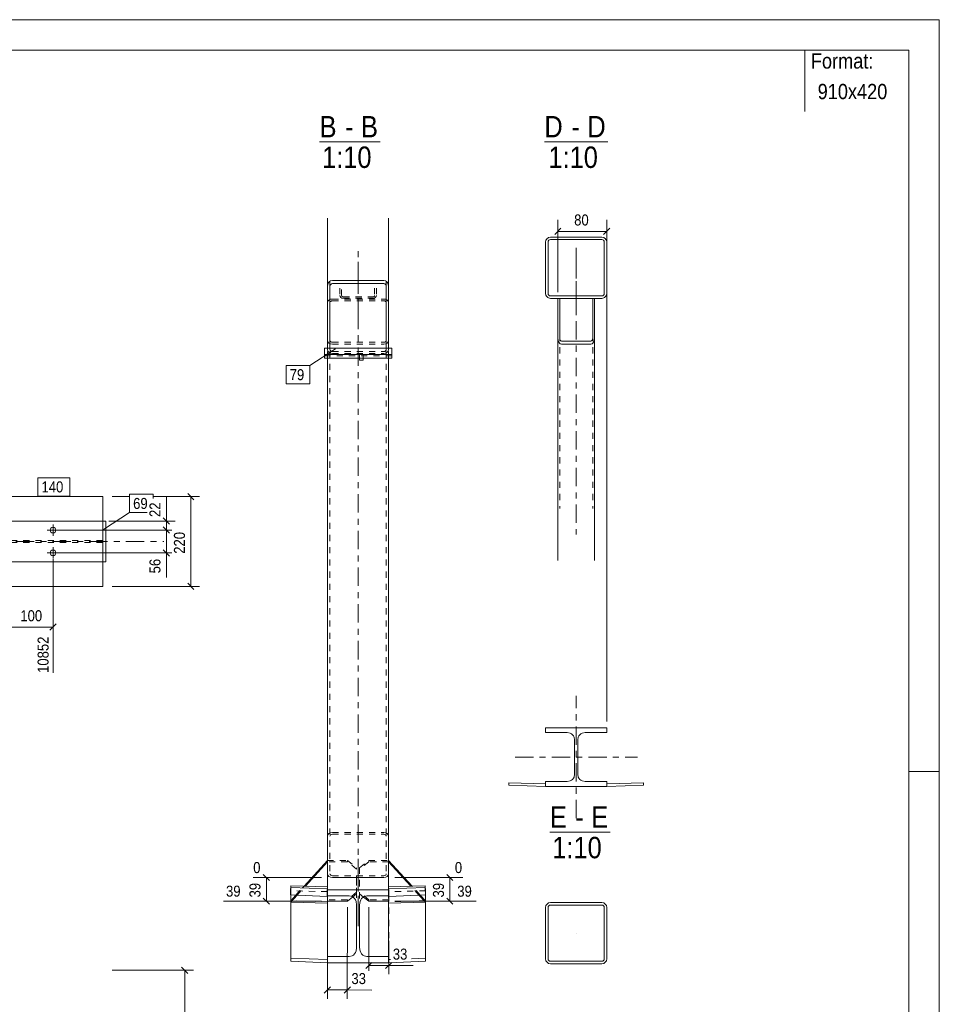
# Model space of a CAD drawing. Header units: millimetres. Extents: x 0 to 910, y 0 to 420.
# Tile 7 of 7: x 760 to 910, y 259 to 420. Entities that reach past the tile are written whole.
import ezdxf

# ---------------------------------------------------------------- set-up
doc = ezdxf.new("R2010")
doc.units = ezdxf.units.MM
for name, pattern in [('XKITLINE00', [0]), ('XKITLINE01', [4, 1, -1, 1, -1]), ('XKITLINE03', [6, 3, -1, 1, -1])]:
    doc.linetypes.add(name, pattern=pattern)
for name, color, linetype, lineweight in [('Arkusz rysunku', 3, 'Continuous', 0), ('Element', 2, 'Continuous', 0), ('Inny typ obiektu', 7, 'Continuous', 0), ('Wymiar', 4, 'Continuous', 0), ('Znak elementu', 2, 'Continuous', 0), ('Śruba', 3, 'Continuous', 0)]:
    doc.layers.add(name, color=color, linetype=linetype, lineweight=lineweight)
doc.styles.add('ARIAL', font='ARIAL.TTF')

msp = doc.modelspace()

# ---------------------------------------------------------------- linework, layer by layer
at = {"layer": 'Arkusz rysunku', "linetype": 'XKITLINE00', "lineweight": 0}
for p, q in [((910, 420), (0, 420)), ((910, 0), (910, 420)), ((905, 415), (5, 415)), ((905, 5), (905, 415)), ((910, 297), (905, 297))]:
    msp.add_line(p, q, dxfattribs=at)
at = {"layer": 'Element', "linetype": 'XKITLINE00', "lineweight": 0}
for p, q in [((809.97, 376.36), (809.97, 387.51)), ((819.97, 376.36), (819.97, 387.51)), ((845.69, 383.93), (845.63, 383.62)), ((845.69, 383.93), (845.63, 383.62)), ((845.63, 375.22), (845.63, 383.62)), ((845.63, 375.22), (845.63, 383.62)), ((846.03, 383.62), (846.06, 383.78)), ((846.03, 383.62), (846.06, 383.78)), ((846.03, 375.22), (846.03, 383.62)), ((846.03, 375.22), (846.03, 383.62)), ((846.06, 383.78), (846.15, 383.91)), ((846.06, 383.78), (846.15, 383.91)), ((846.43, 384.42), (846.12, 384.36)), ((846.43, 384.42), (846.12, 384.36)), ((846.15, 383.91), (846.28, 383.99)), ((846.15, 383.91), (846.28, 383.99)), ((846.28, 383.99), (846.43, 384.02)), ((846.28, 383.99), (846.43, 384.02)), ((846.43, 384.42), (854.83, 384.42)), ((846.43, 384.42), (854.83, 384.42)), ((846.43, 384.02), (854.83, 384.02)), ((846.43, 384.02), (854.83, 384.02)), ((855.14, 384.36), (854.83, 384.42)), ((855.14, 384.36), (854.83, 384.42)), ((854.83, 384.02), (854.98, 383.99)), ((854.83, 384.02), (854.98, 383.99)), ((854.98, 383.99), (855.11, 383.91)), ((854.98, 383.99), (855.11, 383.91)), ((855.11, 383.91), (855.2, 383.78)), ((855.11, 383.91), (855.2, 383.78)), ((855.2, 383.78), (855.23, 383.62)), ((855.2, 383.78), (855.23, 383.62)), ((855.23, 375.22), (855.23, 383.62)), ((855.23, 375.22), (855.23, 383.62)), ((855.63, 383.62), (855.57, 383.93)), ((855.63, 383.62), (855.57, 383.93)), ((855.63, 375.22), (855.63, 383.62)), ((855.63, 375.22), (855.63, 383.62)), ((810.77, 377.35), (810.46, 377.27)), ((810.77, 377.35), (810.46, 377.27)), ((810.77, 377.35), (819.17, 377.35)), ((810.77, 377.35), (819.17, 377.35)), ((819.48, 377.27), (819.17, 377.35)), ((819.48, 377.27), (819.17, 377.35)), ((810.03, 376.74), (809.97, 376.36)), ((810.03, 376.74), (809.97, 376.36)), ((809.97, 376.36), (809.97, 366.27)), ((809.97, 366.27), (809.97, 376.36)), ((810.37, 376.36), (810.4, 376.55)), ((810.37, 376.36), (810.4, 376.55)), ((810.37, 376.36), (810.37, 366.27)), ((810.37, 376.36), (810.37, 366.27)), ((810.4, 376.55), (810.49, 376.71)), ((810.4, 376.55), (810.49, 376.71)), ((810.49, 376.71), (810.62, 376.81)), ((810.49, 376.71), (810.62, 376.81)), ((810.62, 376.81), (810.77, 376.85)), ((810.62, 376.81), (810.77, 376.85)), ((810.77, 376.85), (819.17, 376.85)), ((810.77, 376.85), (819.17, 376.85)), ((819.17, 376.85), (819.32, 376.81)), ((819.17, 376.85), (819.32, 376.81)), ((819.32, 376.81), (819.45, 376.71)), ((819.32, 376.81), (819.45, 376.71)), ((819.45, 376.71), (819.54, 376.55)), ((819.45, 376.71), (819.54, 376.55)), ((819.54, 376.55), (819.57, 376.36)), ((819.54, 376.55), (819.57, 376.36)), ((819.57, 376.36), (819.57, 366.27)), ((819.57, 366.27), (819.57, 376.36)), ((819.97, 376.36), (819.91, 376.74)), ((819.97, 376.36), (819.91, 376.74)), ((819.97, 376.36), (819.97, 366.27)), ((819.97, 366.27), (819.97, 376.36)), ((845.63, 375.22), (845.69, 374.92)), ((845.63, 375.22), (845.69, 374.92)), ((846.06, 375.07), (846.03, 375.22)), ((846.06, 375.07), (846.03, 375.22)), ((846.15, 374.94), (846.06, 375.07)), ((846.15, 374.94), (846.06, 375.07)), ((846.12, 374.48), (846.43, 374.42)), ((846.12, 374.48), (846.43, 374.42)), ((846.28, 374.85), (846.15, 374.94)), ((846.28, 374.85), (846.15, 374.94)), ((846.43, 374.82), (846.28, 374.85)), ((846.43, 374.82), (846.28, 374.85)), ((846.43, 374.82), (854.83, 374.82)), ((846.43, 374.82), (854.83, 374.82)), ((846.43, 374.42), (854.83, 374.42)), ((846.43, 374.42), (854.83, 374.42)), ((847.63, 367.96), (847.63, 374.42)), ((847.63, 374.42), (847.93, 374.42)), ((847.93, 374.42), (847.63, 374.42)), ((847.63, 374.42), (847.63, 367.96)), ((847.93, 374.42), (847.93, 367.96)), ((847.93, 367.96), (847.93, 374.42)), ((853.63, 374.42), (853.33, 374.42)), ((853.33, 374.42), (853.33, 367.96)), ((853.63, 374.42), (853.33, 374.42)), ((853.33, 367.96), (853.33, 374.42)), ((853.63, 367.96), (853.63, 374.42)), ((853.63, 367.96), (853.63, 374.42)), ((854.98, 374.85), (854.83, 374.82)), ((854.98, 374.85), (854.83, 374.82)), ((854.83, 374.42), (855.14, 374.48)), ((854.83, 374.42), (855.14, 374.48)), ((855.11, 374.94), (854.98, 374.85)), ((855.11, 374.94), (854.98, 374.85)), ((855.2, 375.07), (855.11, 374.94)), ((855.2, 375.07), (855.11, 374.94)), ((855.23, 375.22), (855.2, 375.07)), ((855.23, 375.22), (855.2, 375.07)), ((855.57, 374.92), (855.63, 375.22)), ((855.57, 374.92), (855.63, 375.22)), ((847.63, 367.96), (847.68, 367.55)), ((847.63, 367.96), (847.68, 367.55)), ((847.63, 367.96), (847.63, 331.55)), ((847.95, 367.76), (847.93, 367.96)), ((847.95, 367.76), (847.93, 367.96)), ((848.02, 367.58), (847.95, 367.76)), ((848.02, 367.58), (847.95, 367.76)), ((848.12, 367.47), (848.02, 367.58)), ((848.12, 367.47), (848.02, 367.58)), ((848.23, 367.43), (848.12, 367.47)), ((848.23, 367.43), (848.12, 367.47)), ((848.23, 367.43), (853.03, 367.43)), ((848.23, 367.43), (853.03, 367.43)), ((853.15, 367.47), (853.03, 367.43)), ((853.15, 367.47), (853.03, 367.43)), ((853.24, 367.58), (853.15, 367.47)), ((853.24, 367.58), (853.15, 367.47)), ((853.31, 367.76), (853.24, 367.58)), ((853.31, 367.76), (853.24, 367.58)), ((853.33, 367.96), (853.31, 367.76)), ((853.33, 367.96), (853.31, 367.76)), ((853.58, 367.55), (853.63, 367.96)), ((853.58, 367.55), (853.63, 367.96)), ((853.63, 367.96), (853.63, 331.55)), ((809.48, 364.64), (809.48, 366.27)), ((809.48, 366.27), (820.48, 366.27)), ((809.48, 365.26), (809.48, 366.27)), ((820.48, 366.27), (809.48, 366.27)), ((809.97, 366.27), (810.37, 366.27)), ((810.37, 366.27), (809.97, 366.27)), ((819.97, 366.27), (819.57, 366.27)), ((819.57, 366.27), (819.97, 366.27)), ((820.48, 366.27), (820.48, 364.64)), ((820.48, 365.26), (820.48, 366.27)), ((848, 366.98), (848.23, 366.9)), ((848, 366.98), (848.23, 366.9)), ((848.23, 366.9), (853.03, 366.9)), ((848.23, 366.9), (853.03, 366.9)), ((853.03, 366.9), (853.26, 366.98)), ((853.03, 366.9), (853.26, 366.98)), ((809.48, 365.26), (820.48, 365.26)), ((809.48, 365.26), (820.48, 365.26)), ((809.48, 364.64), (815.18, 364.64)), ((809.97, 364.64), (809.97, 280.27)), ((815.18, 364.31), (815.18, 365.26)), ((815.18, 365.26), (815.78, 365.26)), ((815.78, 365.26), (815.18, 365.26)), ((815.18, 365.26), (815.18, 364.31)), ((815.78, 364.31), (815.18, 364.31)), ((815.18, 364.31), (815.78, 364.31)), ((815.78, 365.26), (815.78, 364.31)), ((815.78, 364.31), (815.78, 365.26)), ((820.48, 364.64), (815.78, 364.64)), ((819.97, 364.64), (819.97, 280.27)), ((773.22, 341.98), (51.09, 341.98)), ((773.22, 341.98), (51.09, 341.98)), ((773.22, 341.98), (773.22, 341.98)), ((773.22, 341.98), (773.22, 337.98)), ((773.22, 337.98), (747.73, 337.98)), ((773.22, 331.31), (773.22, 337.98)), ((773.75, 337.98), (773.22, 337.98)), ((773.75, 337.98), (773.75, 331.31)), ((773.22, 331.31), (747.73, 331.31)), ((773.22, 327.31), (773.22, 331.31)), ((773.75, 331.31), (773.22, 331.31)), ((773.22, 327.31), (96.02, 327.31)), ((773.22, 327.3), (96.02, 327.3)), ((773.22, 327.31), (773.22, 327.3)), ((845.63, 303.38), (845.63, 304.18)), ((845.63, 304.18), (855.63, 304.18)), ((845.63, 303.38), (845.63, 304.18)), ((845.63, 304.18), (855.63, 304.18)), ((849.18, 303.38), (845.63, 303.38)), ((849.18, 303.38), (845.63, 303.38)), ((849.18, 303.38), (849.64, 303.29)), ((849.18, 303.38), (849.64, 303.29)), ((851.62, 303.29), (852.08, 303.38)), ((851.62, 303.29), (852.08, 303.38)), ((855.63, 303.38), (852.08, 303.38)), ((855.63, 303.38), (852.08, 303.38)), ((855.63, 304.18), (855.63, 303.38)), ((855.63, 304.18), (855.63, 303.38)), ((850.29, 302.64), (850.38, 302.18)), ((850.29, 302.64), (850.38, 302.18)), ((850.38, 296.58), (850.38, 302.18)), ((850.38, 296.58), (850.38, 302.18)), ((850.88, 302.18), (850.97, 302.64)), ((850.88, 302.18), (850.97, 302.64)), ((850.88, 296.58), (850.88, 302.18)), ((850.88, 296.58), (850.88, 302.18)), ((850.38, 296.58), (850.29, 296.12)), ((850.38, 296.58), (850.29, 296.12)), ((850.97, 296.12), (850.88, 296.58)), ((850.97, 296.12), (850.88, 296.58)), ((839.62, 294.77), (839.63, 295.17)), ((839.62, 294.77), (839.63, 295.17)), ((845.62, 294.58), (839.62, 294.77)), ((845.62, 294.58), (839.62, 294.77)), ((839.63, 295.17), (845.63, 294.98)), ((839.63, 295.17), (845.63, 294.98)), ((845.63, 294.98), (845.62, 294.58)), ((845.63, 294.98), (845.62, 294.58)), ((845.63, 294.58), (845.63, 295.38)), ((845.63, 295.38), (849.18, 295.38)), ((845.63, 294.58), (845.63, 295.38)), ((845.63, 295.38), (849.18, 295.38)), ((849.64, 295.47), (849.18, 295.38)), ((849.64, 295.47), (849.18, 295.38)), ((852.08, 295.38), (851.62, 295.47)), ((852.08, 295.38), (851.62, 295.47)), ((852.08, 295.38), (855.63, 295.38)), ((852.08, 295.38), (855.63, 295.38)), ((855.63, 295.38), (855.63, 294.58)), ((855.63, 295.38), (855.63, 294.58)), ((855.63, 294.98), (861.63, 295.17)), ((855.63, 294.98), (861.63, 295.17)), ((855.64, 294.58), (855.63, 294.98)), ((855.64, 294.58), (855.63, 294.98)), ((861.64, 294.77), (855.64, 294.58)), ((861.64, 294.77), (855.64, 294.58)), ((861.63, 295.17), (861.64, 294.77)), ((861.63, 295.17), (861.64, 294.77)), ((855.63, 294.58), (845.63, 294.58)), ((855.63, 294.58), (845.63, 294.58)), ((806.14, 278.27), (809.97, 282.49)), ((806.35, 278.27), (809.97, 282.25)), ((823.8, 278.27), (819.97, 282.49)), ((823.59, 278.27), (819.97, 282.25)), ((810.03, 280.05), (809.97, 280.27)), ((809.97, 280.27), (809.97, 278.18)), ((819.97, 280.27), (819.91, 280.05)), ((819.97, 278.18), (819.97, 280.27)), ((810.2, 279.86), (810.03, 280.05)), ((810.46, 279.73), (810.2, 279.86)), ((810.77, 279.68), (810.46, 279.73)), ((810.77, 279.68), (819.17, 279.68)), ((819.48, 279.73), (819.17, 279.68)), ((819.74, 279.86), (819.48, 279.73)), ((819.91, 280.05), (819.74, 279.86)), ((803.94, 277.52), (803.98, 278.33)), ((803.94, 276.83), (803.98, 278.07)), ((803.98, 278.07), (803.94, 276.83)), ((803.94, 277.52), (803.94, 276.83)), ((803.98, 278.33), (809.97, 278.18)), ((803.98, 278.33), (803.98, 278.07)), ((803.98, 278.07), (809.97, 277.84)), ((809.97, 277.84), (803.98, 278.07)), ((809.97, 277.84), (809.94, 276.59)), ((809.94, 276.59), (809.97, 277.84)), ((809.97, 278.18), (809.97, 277.84)), ((809.97, 277.67), (809.97, 276.68)), ((809.97, 277.67), (819.97, 277.67)), ((809.97, 276.68), (809.97, 277.67)), ((809.97, 277.67), (819.97, 277.67)), ((819.97, 278.18), (825.96, 278.33)), ((819.97, 278.18), (819.97, 277.84)), ((819.97, 277.84), (825.96, 278.07)), ((825.96, 278.07), (819.97, 277.84)), ((820, 276.59), (819.97, 277.84)), ((820, 276.59), (819.97, 277.84)), ((819.97, 276.68), (819.97, 277.67)), ((819.97, 277.67), (819.97, 276.68)), ((825.96, 278.33), (825.96, 278.07)), ((825.96, 278.33), (826, 277.52)), ((825.96, 278.07), (826, 276.83)), ((826, 276.83), (825.96, 278.07)), ((826, 277.52), (826, 276.83)), ((809.94, 276.59), (803.94, 276.83)), ((803.94, 276.83), (809.94, 276.59)), ((803.96, 265.98), (803.96, 276.83)), ((803.97, 266.48), (803.97, 276.83)), ((803.97, 275.64), (805.01, 276.79)), ((803.97, 275.88), (804.8, 276.79)), ((803.97, 275.64), (803.97, 275.88)), ((803.97, 275.64), (809.97, 275.49)), ((809.97, 276.68), (813.52, 276.68)), ((813.52, 276.68), (809.97, 276.68)), ((809.97, 275.81), (813.22, 275.81)), ((809.97, 266.74), (809.97, 275.81)), ((813.22, 275.81), (814.07, 276.49)), ((813.52, 276.68), (813.98, 276.57)), ((813.52, 276.68), (813.98, 276.57)), ((814.63, 275.76), (814.72, 275.19)), ((814.63, 275.76), (814.72, 275.19)), ((815.22, 275.19), (815.31, 275.76)), ((815.22, 275.19), (815.31, 275.76)), ((816.72, 275.81), (815.87, 276.49)), ((815.96, 276.57), (816.42, 276.68)), ((815.96, 276.57), (816.42, 276.68)), ((816.42, 276.68), (819.97, 276.68)), ((819.97, 276.68), (816.42, 276.68)), ((816.72, 275.81), (819.97, 275.81)), ((819.97, 265.75), (819.97, 275.81)), ((819.97, 275.49), (825.97, 275.64)), ((826, 276.83), (820, 276.59)), ((820, 276.59), (826, 276.83)), ((825.97, 275.64), (824.93, 276.79)), ((825.97, 275.88), (825.14, 276.79)), ((825.97, 266.48), (825.97, 276.83)), ((825.97, 275.88), (825.97, 275.64)), ((825.98, 265.98), (825.98, 276.83)), ((846.43, 275.58), (846.12, 275.52)), ((846.43, 275.58), (846.12, 275.52)), ((846.43, 275.58), (854.83, 275.58)), ((846.43, 275.58), (854.83, 275.58)), ((855.14, 275.52), (854.83, 275.58)), ((855.14, 275.52), (854.83, 275.58)), ((814.72, 268.23), (814.72, 275.19)), ((814.72, 268.23), (814.72, 275.19)), ((815.22, 275.19), (815.22, 268.23)), ((815.22, 268.23), (815.22, 275.19)), ((845.69, 275.09), (845.63, 274.78)), ((845.69, 275.09), (845.63, 274.78)), ((845.63, 266.38), (845.63, 274.78)), ((845.63, 266.38), (845.63, 274.78)), ((846.03, 274.78), (846.06, 274.93)), ((846.03, 274.78), (846.06, 274.93)), ((846.03, 266.38), (846.03, 274.78)), ((846.03, 266.38), (846.03, 274.78)), ((846.06, 274.93), (846.15, 275.06)), ((846.06, 274.93), (846.15, 275.06)), ((846.15, 275.06), (846.28, 275.15)), ((846.15, 275.06), (846.28, 275.15)), ((846.28, 275.15), (846.43, 275.18)), ((846.28, 275.15), (846.43, 275.18)), ((846.43, 275.18), (854.83, 275.18)), ((846.43, 275.18), (854.83, 275.18)), ((854.83, 275.18), (854.98, 275.15)), ((854.83, 275.18), (854.98, 275.15)), ((854.98, 275.15), (855.11, 275.06)), ((854.98, 275.15), (855.11, 275.06)), ((855.11, 275.06), (855.2, 274.93)), ((855.11, 275.06), (855.2, 274.93)), ((855.2, 274.93), (855.23, 274.78)), ((855.2, 274.93), (855.23, 274.78)), ((855.23, 266.38), (855.23, 274.78)), ((855.23, 266.38), (855.23, 274.78)), ((855.63, 274.78), (855.57, 275.09)), ((855.63, 274.78), (855.57, 275.09)), ((855.63, 266.38), (855.63, 274.78)), ((855.63, 266.38), (855.63, 274.78)), ((814.72, 268.23), (814.63, 267.66)), ((814.72, 268.23), (814.63, 267.66)), ((815.31, 267.66), (815.22, 268.23)), ((815.31, 267.66), (815.22, 268.23)), ((803.96, 265.98), (803.97, 266.48)), ((803.96, 265.98), (803.97, 266.48)), ((809.96, 265.75), (803.96, 265.98)), ((809.96, 265.75), (803.96, 265.98)), ((803.97, 266.48), (809.97, 266.25)), ((803.97, 266.48), (809.97, 266.25)), ((809.97, 266.25), (809.96, 265.75)), ((809.97, 266.25), (809.96, 265.75)), ((809.97, 265.75), (809.97, 266.74)), ((809.97, 266.74), (813.52, 266.74)), ((809.97, 265.75), (809.97, 266.74)), ((809.97, 266.74), (813.52, 266.74)), ((819.97, 265.75), (809.97, 265.75)), ((819.97, 265.75), (809.97, 265.75)), ((813.98, 266.86), (813.52, 266.74)), ((813.98, 266.86), (813.52, 266.74)), ((816.42, 266.74), (815.96, 266.86)), ((816.42, 266.74), (815.96, 266.86)), ((816.42, 266.74), (819.97, 266.74)), ((816.42, 266.74), (819.97, 266.74)), ((819.97, 266.74), (819.97, 265.75)), ((819.97, 266.25), (820.29, 266.26)), ((819.97, 266.25), (820.29, 266.26)), ((819.98, 265.75), (819.97, 266.25)), ((819.98, 265.75), (819.97, 266.25)), ((825.98, 265.98), (819.98, 265.75)), ((825.98, 265.98), (819.98, 265.75)), ((823.68, 266.39), (825.97, 266.48)), ((823.68, 266.39), (825.97, 266.48)), ((825.97, 266.48), (825.98, 265.98)), ((825.97, 266.48), (825.98, 265.98)), ((845.63, 266.38), (845.69, 266.07)), ((845.63, 266.38), (845.69, 266.07)), ((846.06, 266.23), (846.03, 266.38)), ((846.06, 266.23), (846.03, 266.38)), ((846.15, 266.1), (846.06, 266.23)), ((846.15, 266.1), (846.06, 266.23)), ((846.28, 266.01), (846.15, 266.1)), ((846.28, 266.01), (846.15, 266.1)), ((846.43, 265.98), (846.28, 266.01)), ((846.43, 265.98), (846.28, 266.01)), ((846.43, 265.98), (854.83, 265.98)), ((846.43, 265.98), (854.83, 265.98)), ((854.98, 266.01), (854.83, 265.98)), ((854.98, 266.01), (854.83, 265.98)), ((855.11, 266.1), (854.98, 266.01)), ((855.11, 266.1), (854.98, 266.01)), ((855.2, 266.23), (855.11, 266.1)), ((855.2, 266.23), (855.11, 266.1)), ((855.23, 266.38), (855.2, 266.23)), ((855.23, 266.38), (855.2, 266.23)), ((855.57, 266.07), (855.63, 266.38)), ((855.57, 266.07), (855.63, 266.38)), ((846.12, 265.64), (846.43, 265.58)), ((846.12, 265.64), (846.43, 265.58)), ((846.43, 265.58), (854.83, 265.58)), ((846.43, 265.58), (854.83, 265.58)), ((854.83, 265.58), (855.14, 265.64)), ((854.83, 265.58), (855.14, 265.64))]:
    msp.add_line(p, q, dxfattribs=at)
at = {"layer": 'Element', "linetype": 'XKITLINE03', "lineweight": 0}
for p, q in [((814.97, 371.14), (814.97, 382.29)), ((850.63, 372.21), (850.63, 382.68)), ((850.63, 382.68), (850.63, 335.8)), ((814.97, 273.37), (814.97, 380.62)), ((850.63, 379.42), (850.63, 379.42)), ((729.02, 334.64), (783.22, 334.64)), ((850.63, 289.38), (850.63, 309.38)), ((840.63, 299.38), (860.63, 299.38)), ((814.97, 271.71), (814.97, 282.86)), ((850.63, 270.58), (850.63, 270.58))]:
    msp.add_line(p, q, dxfattribs=at)
at = {"layer": 'Element', "linetype": 'XKITLINE01', "lineweight": 0}
for p, q in [((810.37, 377.07), (810.37, 366.05)), ((819.57, 377.07), (819.57, 366.05)), ((811.97, 376.08), (811.97, 374.29)), ((812.27, 374.87), (812.27, 376.08)), ((817.67, 376.08), (817.67, 374.87)), ((817.97, 376.08), (817.97, 374.29)), ((810.03, 373.94), (809.97, 373.72)), ((809.97, 373.72), (809.97, 364.64)), ((810.2, 374.13), (810.03, 373.94)), ((810.46, 374.26), (810.2, 374.13)), ((810.37, 373.72), (810.4, 373.83)), ((810.37, 373.72), (810.37, 280.27)), ((810.4, 373.83), (810.49, 373.93)), ((810.77, 374.31), (810.46, 374.26)), ((810.49, 373.93), (810.62, 373.99)), ((810.62, 373.99), (810.77, 374.01)), ((810.77, 374.31), (819.17, 374.31)), ((810.77, 374.01), (819.17, 374.01)), ((811.97, 374.87), (812.02, 374.7)), ((812.02, 374.7), (812.15, 374.56)), ((812.15, 374.56), (812.34, 374.47)), ((812.29, 374.79), (812.27, 374.87)), ((812.36, 374.72), (812.29, 374.79)), ((812.34, 374.47), (812.57, 374.44)), ((812.46, 374.67), (812.36, 374.72)), ((812.57, 374.65), (812.46, 374.67)), ((812.57, 374.65), (817.37, 374.65)), ((812.57, 374.44), (817.37, 374.44)), ((817.48, 374.67), (817.37, 374.65)), ((817.37, 374.44), (817.6, 374.47)), ((817.58, 374.72), (817.48, 374.67)), ((817.65, 374.79), (817.58, 374.72)), ((817.6, 374.47), (817.79, 374.56)), ((817.67, 374.87), (817.65, 374.79)), ((817.79, 374.56), (817.92, 374.7)), ((817.92, 374.7), (817.97, 374.87)), ((819.48, 374.26), (819.17, 374.31)), ((819.17, 374.01), (819.32, 373.99)), ((819.32, 373.99), (819.45, 373.93)), ((819.45, 373.93), (819.54, 373.83)), ((819.74, 374.13), (819.48, 374.26)), ((819.54, 373.83), (819.57, 373.72)), ((819.57, 373.72), (819.57, 280.27)), ((819.91, 373.94), (819.74, 374.13)), ((819.97, 373.72), (819.91, 373.94)), ((819.97, 373.72), (819.97, 364.64)), ((853.63, 374.42), (847.63, 374.42)), ((847.63, 374.42), (847.63, 367.96)), ((847.93, 374.42), (853.33, 374.42)), ((847.93, 374.42), (847.93, 340.05)), ((853.33, 374.42), (853.33, 340.05)), ((853.63, 374.42), (853.63, 367.96)), ((809.97, 367.53), (810.03, 367.3)), ((810.03, 367.3), (810.2, 367.11)), ((810.4, 367.41), (810.37, 367.53)), ((810.49, 367.32), (810.4, 367.41)), ((810.62, 367.25), (810.49, 367.32)), ((810.77, 367.23), (810.62, 367.25)), ((810.77, 367.23), (819.17, 367.23)), ((819.32, 367.25), (819.17, 367.23)), ((819.45, 367.32), (819.32, 367.25)), ((819.54, 367.41), (819.45, 367.32)), ((819.57, 367.53), (819.54, 367.41)), ((819.74, 367.11), (819.91, 367.3)), ((819.91, 367.3), (819.97, 367.53)), ((809.97, 366.27), (809.97, 366.05)), ((809.97, 366.05), (810.03, 365.8)), ((810.03, 365.8), (810.2, 365.59)), ((810.2, 367.11), (810.46, 366.98)), ((810.4, 365.92), (810.37, 366.05)), ((810.49, 365.82), (810.4, 365.92)), ((810.46, 366.98), (810.77, 366.94)), ((810.62, 365.75), (810.49, 365.82)), ((810.77, 365.72), (810.62, 365.75)), ((810.77, 366.94), (819.17, 366.94)), ((810.77, 365.72), (819.17, 365.72)), ((819.17, 366.94), (819.48, 366.98)), ((819.32, 365.75), (819.17, 365.72)), ((819.45, 365.82), (819.32, 365.75)), ((819.54, 365.92), (819.45, 365.82)), ((819.48, 366.98), (819.74, 367.11)), ((819.57, 366.05), (819.54, 365.92)), ((819.74, 365.59), (819.91, 365.8)), ((819.91, 365.8), (819.97, 366.05)), ((819.97, 366.27), (819.97, 366.05)), ((820.48, 365), (809.48, 365)), ((810.2, 365.59), (810.46, 365.45)), ((810.46, 365.45), (810.77, 365.4)), ((810.77, 365.4), (819.17, 365.4)), ((815.18, 364.64), (815.78, 364.64)), ((815.78, 364.64), (815.18, 364.64)), ((819.17, 365.4), (819.48, 365.45)), ((819.48, 365.45), (819.74, 365.59)), ((820.48, 364.64), (820.48, 365.26)), ((773.22, 341.98), (773.22, 341.98)), ((41.62, 337.99), (773.22, 337.99)), ((773.22, 337.98), (41.62, 337.98)), ((773.22, 331.31), (773.22, 337.98)), ((773.22, 334.81), (729.02, 334.81)), ((773.22, 334.48), (729.02, 334.48)), ((733.02, 331.31), (773.22, 331.31)), ((773.22, 331.3), (733.02, 331.3)), ((773.22, 327.3), (773.22, 327.31)), ((809.97, 288.82), (809.97, 277.67)), ((819.97, 288.82), (819.97, 278.18)), ((809.97, 286.46), (810.03, 286.69)), ((810.03, 286.69), (810.2, 286.88)), ((810.2, 286.88), (810.46, 287.01)), ((810.46, 287.01), (810.77, 287.05)), ((810.62, 286.73), (810.49, 286.67)), ((810.77, 286.76), (810.62, 286.73)), ((810.77, 287.05), (819.17, 287.05)), ((810.77, 286.76), (819.17, 286.76)), ((819.17, 287.05), (819.48, 287.01)), ((819.32, 286.73), (819.17, 286.76)), ((819.45, 286.67), (819.32, 286.73)), ((819.48, 287.01), (819.74, 286.88)), ((819.74, 286.88), (819.91, 286.69)), ((819.91, 286.69), (819.97, 286.46)), ((810.37, 286.46), (810.4, 286.58)), ((810.4, 286.58), (810.46, 286.65)), ((810.46, 286.65), (810.49, 286.67)), ((819.54, 286.58), (819.45, 286.67)), ((819.57, 286.46), (819.54, 286.58)), ((809.97, 282.25), (809.97, 282.49)), ((809.97, 282.49), (813.22, 282.49)), ((813.22, 282.25), (809.97, 282.25)), ((813.22, 282.25), (813.22, 282.49)), ((813.22, 282.49), (814.72, 281.28)), ((814.72, 281.05), (813.22, 282.25)), ((815.22, 281.28), (816.72, 282.49)), ((816.72, 282.25), (815.22, 281.05)), ((816.72, 282.49), (819.97, 282.49)), ((816.72, 282.49), (816.72, 282.25)), ((819.97, 282.25), (816.72, 282.25)), ((819.97, 282.49), (819.97, 282.25)), ((810.37, 280.27), (810.4, 280.16)), ((814.72, 277.02), (814.72, 281.28)), ((815.22, 281.28), (815.22, 277.02)), ((819.54, 280.16), (819.57, 280.27)), ((810.4, 280.16), (810.49, 280.06)), ((810.49, 280.06), (810.62, 280)), ((810.62, 280), (810.77, 279.98)), ((810.77, 279.98), (819.17, 279.98)), ((814.72, 279.38), (814.72, 268.23)), ((815.22, 268.23), (815.22, 279.38)), ((819.17, 279.98), (819.32, 280)), ((819.32, 280), (819.45, 280.06)), ((819.45, 280.06), (819.48, 280.09)), ((819.48, 280.09), (819.54, 280.16)), ((809.94, 277.37), (803.94, 277.52)), ((803.96, 276.83), (803.96, 277.13)), ((803.97, 276.83), (803.97, 277.63)), ((804.8, 276.79), (805.89, 278)), ((805.01, 276.79), (806.35, 278.27)), ((805.89, 278), (806.14, 278.27)), ((809.97, 278.18), (809.94, 277.37)), ((809.94, 277.37), (809.94, 276.59)), ((809.97, 278.18), (809.97, 277.67)), ((809.97, 275.81), (809.97, 277.89)), ((809.97, 266.25), (809.97, 277.4)), ((814.72, 277.26), (813.22, 276.05)), ((814.07, 276.49), (814.72, 277.02)), ((816.72, 276.05), (815.22, 277.26)), ((815.87, 276.49), (815.22, 277.02)), ((820, 277.37), (819.97, 278.18)), ((819.97, 278.18), (819.97, 276.68)), ((819.97, 277.89), (819.97, 275.81)), ((819.97, 266.25), (819.97, 277.4)), ((826, 277.52), (820, 277.37)), ((820, 277.37), (820, 276.59)), ((824.93, 276.79), (823.59, 278.27)), ((825.14, 276.79), (823.8, 278.27)), ((825.97, 276.83), (825.97, 277.63)), ((825.98, 276.83), (825.98, 277.13)), ((809.97, 275.73), (803.97, 275.88)), ((809.96, 265.75), (809.96, 276.9)), ((809.97, 275.81), (809.97, 276.05)), ((809.97, 276.05), (809.97, 275.73)), ((813.22, 276.05), (809.97, 276.05)), ((809.97, 275.49), (809.97, 275.81)), ((809.97, 275.49), (809.97, 275.73)), ((813.22, 275.81), (813.22, 276.05)), ((819.97, 276.05), (816.72, 276.05)), ((816.72, 276.05), (816.72, 275.81)), ((819.97, 275.73), (819.97, 276.05)), ((819.97, 276.05), (819.97, 275.81)), ((825.97, 275.88), (819.97, 275.73)), ((819.97, 275.81), (819.97, 275.49)), ((819.97, 275.73), (819.97, 275.49)), ((819.98, 265.75), (819.98, 276.9))]:
    msp.add_line(p, q, dxfattribs=at)
at = {"layer": 'Element', "linetype": 'XKITLINE00', "lineweight": 0}
for centre, radius, start, end in [((846.43, 383.62), 0.8, 112.5, 157.5), ((846.43, 383.62), 0.8, 112.5, 157.5), ((854.83, 383.62), 0.8, 22.5, 67.5), ((854.83, 383.62), 0.8, 22.5, 67.5), ((810.91, 376.47), 0.92, 119.1333, 163.1958), ((810.91, 376.47), 0.92, 119.1333, 163.1958), ((819.03, 376.47), 0.92, 16.8041, 60.8666), ((819.03, 376.47), 0.92, 16.8041, 60.8666), ((846.43, 375.22), 0.8, 202.5, 247.5), ((846.43, 375.22), 0.8, 202.5, 247.5), ((854.83, 375.22), 0.8, 292.5, 337.5), ((854.83, 375.22), 0.8, 292.5, 337.5), ((848.65, 367.72), 0.988, 189.9252, 228.9866), ((848.65, 367.72), 0.988, 189.9252, 228.9866), ((852.61, 367.72), 0.988, 311.0134, 350.0748), ((852.61, 367.72), 0.988, 311.0134, 350.0748), ((849.18, 302.18), 1.2, 22.5, 67.5), ((849.18, 302.18), 1.2, 22.5, 67.5), ((852.08, 302.18), 1.2, 112.5, 157.5), ((852.08, 302.18), 1.2, 112.5, 157.5), ((849.18, 296.58), 1.2, 292.5, 337.5), ((849.18, 296.58), 1.2, 292.5, 337.5), ((852.08, 296.58), 1.2, 202.5, 247.5), ((852.08, 296.58), 1.2, 202.5, 247.5), ((813.31, 275.36), 1.38, 16.8041, 60.8666), ((813.31, 275.36), 1.38, 16.8041, 60.8666), ((816.63, 275.36), 1.38, 119.1333, 163.1958), ((816.63, 275.36), 1.38, 119.1333, 163.1958), ((846.43, 274.78), 0.8, 112.5, 157.5), ((846.43, 274.78), 0.8, 112.5, 157.5), ((854.83, 274.78), 0.8, 22.5, 67.5), ((854.83, 274.78), 0.8, 22.5, 67.5), ((813.31, 268.06), 1.38, 299.1333, 343.1958), ((813.31, 268.06), 1.38, 299.1333, 343.1958), ((816.63, 268.06), 1.38, 196.8041, 240.8666), ((816.63, 268.06), 1.38, 196.8041, 240.8666), ((846.43, 266.38), 0.8, 202.5, 247.5), ((846.43, 266.38), 0.8, 202.5, 247.5), ((854.83, 266.38), 0.8, 292.5, 337.5), ((854.83, 266.38), 0.8, 292.5, 337.5)]:
    msp.add_arc(centre, radius, start, end, dxfattribs=at)
at = {"layer": 'Inny typ obiektu', "linetype": 'XKITLINE00', "lineweight": 0}
for p, q in [((888, 415), (888, 405)), ((808.68, 400), (818.56, 400)), ((845.43, 400), (855.83, 400)), ((846.32, 287.08), (856.2, 287.08))]:
    msp.add_line(p, q, dxfattribs=at)
at = {"layer": 'Wymiar', "linetype": 'XKITLINE00', "lineweight": 0}
for p, q in [((847.63, 375.42), (847.63, 387.24)), ((855.63, 305.18), (855.63, 387.24)), ((848.14, 385.89), (847.12, 384.87)), ((847.63, 385.38), (855.63, 385.38)), ((856.14, 385.89), (855.12, 384.87)), ((774.75, 341.98), (777.59, 341.98)), ((781.46, 341.98), (789.06, 341.98)), ((783.62, 337.98), (783.62, 342)), ((783.62, 337.98), (783.62, 342)), ((787.11, 342.49), (788.13, 341.48)), ((787.62, 327.3), (787.62, 341.98)), ((783.11, 338.49), (784.13, 337.47)), ((774.22, 337.98), (785.06, 337.98)), ((783.11, 337.02), (784.13, 336)), ((783.11, 337.02), (784.13, 336)), ((783.62, 336.51), (783.62, 337.98)), ((766.09, 336.51), (784.5, 336.51)), ((766.09, 336.51), (784.5, 336.51)), ((783.62, 332.78), (783.62, 336.51)), ((766.09, 332.78), (784.5, 332.78)), ((783.11, 333.29), (784.13, 332.27)), ((783.62, 332.78), (783.62, 328.76)), ((783.62, 332.78), (783.62, 328.76)), ((765.09, 331.78), (765.09, 313.15)), ((774.75, 327.3), (789.06, 327.3)), ((787.11, 327.81), (788.13, 326.8)), ((758.42, 320.64), (765.09, 320.64)), ((765.6, 321.15), (764.58, 320.14)), ((808.97, 279.68), (797.82, 279.69)), ((799.46, 280.2), (800.48, 279.18)), ((799.97, 275.82), (799.97, 279.69)), ((820.97, 279.68), (832.12, 279.69)), ((829.46, 280.2), (830.48, 279.18)), ((829.97, 275.82), (829.97, 279.69)), ((808.97, 275.82), (792.98, 275.83)), ((799.46, 276.33), (800.48, 275.31)), ((820.97, 275.82), (834.26, 275.83)), ((829.46, 276.33), (830.48, 275.31)), ((809.97, 274.81), (809.96, 259.85)), ((813.22, 274.81), (813.21, 259.85)), ((816.72, 274.81), (816.73, 264.4)), ((819.97, 274.81), (819.98, 263.85)), ((817.24, 265.8), (816.22, 264.78)), ((820.49, 265.8), (819.47, 264.78)), ((774.75, 264.5), (788.06, 264.5)), ((786.11, 265.01), (787.13, 263.99)), ((786.62, 221.4), (786.62, 264.5)), ((816.73, 265.29), (819.98, 265.29)), ((819.98, 265.29), (824, 265.29)), ((819.98, 265.29), (824, 265.29)), ((810.47, 261.8), (809.45, 260.78)), ((809.96, 261.29), (813.21, 261.29)), ((813.72, 261.8), (812.7, 260.78)), ((813.21, 261.29), (817.23, 261.28)), ((813.21, 261.29), (817.23, 261.28))]:
    msp.add_line(p, q, dxfattribs=at)
at = {"layer": 'Znak elementu', "linetype": 'XKITLINE00', "lineweight": 0}
for p, q in [((811.3, 366.18), (807.06, 363.44)), ((803.19, 363.44), (807.06, 363.44)), ((803.19, 360.44), (803.19, 363.44)), ((807.06, 360.44), (807.06, 363.44)), ((803.19, 360.44), (807.06, 360.44)), ((762.61, 345.08), (767.82, 345.08)), ((762.61, 342.08), (762.61, 345.08)), ((767.82, 342.08), (767.82, 345.08)), ((762.61, 342.08), (767.82, 342.08)), ((777.59, 342.37), (781.46, 342.37)), ((777.59, 339.37), (777.59, 342.37)), ((781.46, 341.68), (781.46, 342.37)), ((773.35, 336.63), (777.59, 339.37)), ((777.59, 339.37), (780.5, 339.37))]:
    msp.add_line(p, q, dxfattribs=at)
at = {"layer": 'Śruba', "linetype": 'XKITLINE00', "lineweight": 0}
for p, q in [((765.09, 335.58), (765.09, 337.44)), ((766.02, 336.51), (764.15, 336.51)), ((765.09, 331.84), (765.09, 333.71)), ((766.02, 332.78), (764.15, 332.78))]:
    msp.add_line(p, q, dxfattribs=at)
for centre in [(765.09, 336.51), (765.09, 332.78)]:
    msp.add_circle(centre, 0.467, dxfattribs=at)

# ---------------------------------------------------------------- texts
at = {"layer": 'Inny typ obiektu', "style": 'ARIAL', "width": 0.85}
for s, height, p in [('Format:', 2.5, (889, 412)), ('910x420', 2.5, (890.11, 407)), ('B', 3.5, (808.68, 400.75)), ('B', 3.5, (815.45, 400.75)), ('D', 3.5, (845.43, 400.75)), ('D', 3.5, (852.46, 400.75)), ('-', 3.5, (812.84, 400.75)), ('-', 3.5, (849.85, 400.75)), ('1:10', 3.5, (809.08, 395.75)), ('1:10', 3.5, (846.09, 395.75)), ('E', 3.5, (846.32, 287.83)), ('E', 3.5, (853.09, 287.83)), ('-', 3.5, (850.48, 287.83)), ('1:10', 3.5, (846.72, 282.83))]:
    msp.add_text(s, height=height, dxfattribs=at).set_placement(p)
at = {"layer": 'Wymiar', "style": 'ARIAL', "width": 0.85}
for s, p in [('80', (850.3, 386.34)), ('100', (759.75, 321.6))]:
    msp.add_text(s, height=1.8, dxfattribs=at).set_placement(p)
for s, rotation, p in [('22', 90.0002, (782.66, 338.65)), ('220', 90.0002, (786.66, 332.64)), ('56', 90.0002, (782.66, 329.43)), ('10852', 90.0002, (764.37, 313.15)), ('0', -0.0516, (797.82, 280.41)), ('0', 0.0516, (830.79, 280.41)), ('39', -0.0516, (793.38, 276.55)), ('39', 89.9486, (799.01, 276.42)), ('39', 90.0518, (829.01, 276.42)), ('39', 0.0516, (831.19, 276.54)), ('33', 0.0516, (820.65, 266.25)), ('33', -0.0516, (813.88, 262.25))]:
    msp.add_text(s, height=1.8, rotation=rotation, dxfattribs=at).set_placement(p)
at = {"layer": 'Znak elementu', "style": 'ARIAL', "width": 0.85}
for s, p in [('79', (803.79, 361.04)), ('140', (763.21, 342.68)), ('69', (778.19, 339.97))]:
    msp.add_text(s, height=1.8, dxfattribs=at).set_placement(p)

doc.saveas('drawing.dxf')
